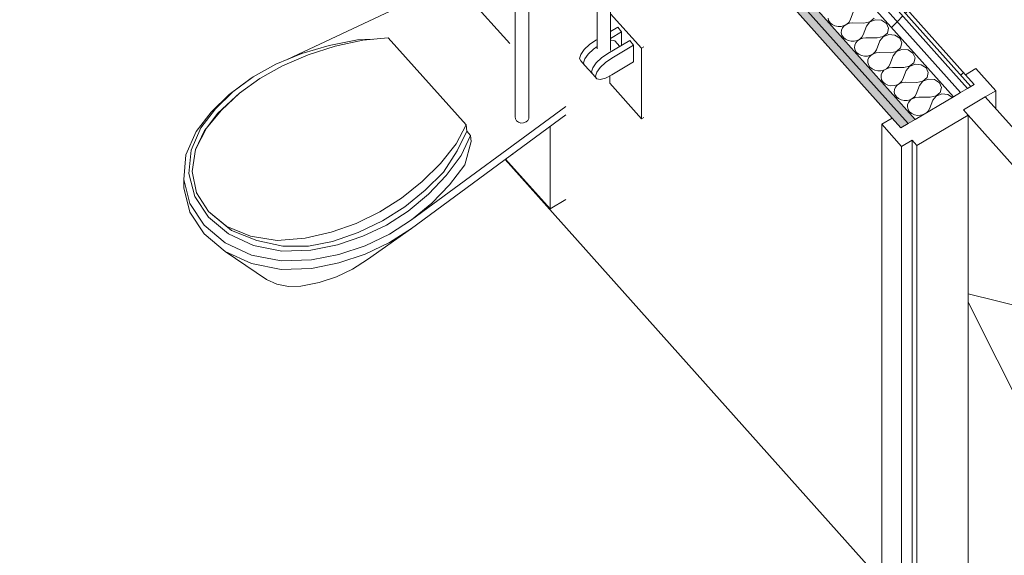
# Model space of a CAD drawing. Header units: millimetres. Extents: x -36631 to 27388, y -24993 to 6945.
# Tile 207 of 256: x 7163 to 8709, y -11969 to -11127. Entities that reach past the tile are written whole.
import ezdxf

# ---------------------------------------------------------------- set-up
doc = ezdxf.new("R2010")
doc.units = ezdxf.units.MM
doc.header["$MEASUREMENT"] = 0
doc.linetypes.add('Wipeout_Contour', pattern=[1000, 0, -1000])
for name, color, linetype in [('Nuevo_01 Sanitaris', 7, 'Continuous'), ('Nuevo_08_E_Envans secs', 7, 'Continuous'), ('Nuevo_Puertas Archicad', 7, 'Continuous')]:
    doc.layers.add(name, color=color, linetype=linetype)
for name, color, linetype, lineweight in [('Nuevo_01 Sanitaris_Pluma_Nº__1', 7, 'Continuous', 5), ('Nuevo_08_E_Envans secs_Pluma_Nº__1', 7, 'Continuous', 5), ('Nuevo_08_E_Envans secs_Pluma_Nº__47', 7, 'Continuous', 20), ('Nuevo_Puertas Archicad_Pluma_Nº__1', 7, 'Continuous', 5)]:
    doc.layers.add(name, color=color, linetype=linetype, lineweight=lineweight)
for name, color, linetype, lineweight, true_color in [('Nuevo_08_E_Envans secs_Pluma_Nº__102', 7, 'Continuous', 5, 0xcccccc), ('Nuevo_08_E_Envans secs_Pluma_Nº__171', 171, 'Continuous', 13, 0xaaaaff), ('Nuevo_08_E_Envans secs_Pluma_Nº__177', 7, 'Continuous', 15, 0xf7e046), ('Nuevo_08_E_Envans secs_Pluma_Nº__79', 7, 'Continuous', 5, 0xaaffd5), ('Nuevo_Puertas Archicad_Pluma_Nº__3', 7, 'Continuous', 5, 0xa4a4a4)]:
    doc.layers.add(name, color=color, linetype=linetype, lineweight=lineweight, true_color=true_color)
pattern_1 = [(45, (0, 0), (-183.8478, 183.8478), [195, -65]), (45, (7e-14, 183.85), (-183.8478, 183.8478), [195, -65])]

# ---------------------------------------------------------------- blocks, each defined once
blk = doc.blocks.new('*X150')
at = {"layer": 'Nuevo_08_E_Envans secs_Pluma_Nº__102', "color": 254, "linetype": 'Continuous', "lineweight": 5, "true_color": 0xcccccc}
for p, q in [((8472.4, -11114.2), (8467.2, -11128)), ((8432.6, -11124.8), (8433.6, -11128.7)), ((8433.6, -11128.7), (8435.9, -11132.2)), ((8465.1, -11131.6), (8467.2, -11128)), ((8489, -11132.8), (8498.3, -11130.8)), ((8498.4, -11130.9), (8493.2, -11137.5)), ((8498.3, -11130.8), (8505, -11125.1)), ((8507.2, -11127.5), (8498.4, -11130.9)), ((8516.8, -11128.4), (8507.2, -11127.5)), ((8524.4, -11133.3), (8516.8, -11128.4)), ((8435.9, -11132.2), (8439.3, -11135)), ((8439.3, -11135), (8443.5, -11137)), ((8443.5, -11137), (8448.3, -11138)), ((8448.3, -11138), (8453.2, -11137.9)), ((8453.2, -11137.9), (8457.8, -11136.7)), ((8453.7, -11144.1), (8453.4, -11148.1)), ((8455.3, -11140.4), (8453.7, -11144.1)), ((8458.2, -11137.1), (8455.3, -11140.4)), ((8457.8, -11136.7), (8461.9, -11134.6)), ((8462, -11134.7), (8458.2, -11137.1)), ((8461.9, -11134.6), (8465.1, -11131.6)), ((8466.5, -11133.1), (8462, -11134.7)), ((8471.3, -11132.6), (8466.5, -11133.1)), ((8489, -11132.8), (8471.3, -11132.6)), ((8493.2, -11137.5), (8487.9, -11151.3)), ((8527.7, -11140.7), (8524.4, -11133.3)), ((8525.8, -11148.4), (8527.7, -11140.7)), ((8453.4, -11148.1), (8454.4, -11152)), ((8454.4, -11152), (8456.7, -11155.5)), ((8456.7, -11155.5), (8460.1, -11158.3)), ((8460.1, -11158.3), (8464.3, -11160.3)), ((8464.3, -11160.3), (8469.1, -11161.3)), ((8469.1, -11161.3), (8473.9, -11161.2)), ((8473.9, -11161.2), (8478.6, -11160)), ((8479, -11160.4), (8476.1, -11163.7)), ((8478.6, -11160), (8482.7, -11157.9)), ((8482.8, -11158), (8479, -11160.4)), ((8482.7, -11157.9), (8485.9, -11154.9)), ((8487.3, -11156.4), (8482.8, -11158)), ((8485.9, -11154.9), (8487.9, -11151.3)), ((8492.1, -11155.9), (8487.3, -11156.4)), ((8509.8, -11156.1), (8492.1, -11155.9)), ((8513.9, -11160.8), (8508.7, -11174.6)), ((8509.8, -11156.1), (8519.1, -11154.1)), ((8519.2, -11154.2), (8513.9, -11160.8)), ((8519.1, -11154.1), (8525.8, -11148.4)), ((8527.9, -11150.8), (8519.2, -11154.2)), ((8537.6, -11151.7), (8527.9, -11150.8)), ((8545.2, -11156.6), (8537.6, -11151.7)), ((8548.5, -11164), (8545.2, -11156.6)), ((8474.5, -11167.4), (8474.2, -11171.4)), ((8474.2, -11171.4), (8475.2, -11175.3)), ((8476.1, -11163.7), (8474.5, -11167.4)), ((8475.2, -11175.3), (8477.5, -11178.8)), ((8506.7, -11178.2), (8508.7, -11174.6)), ((8530.6, -11179.4), (8539.9, -11177.4)), ((8540, -11177.5), (8534.7, -11184.1)), ((8539.9, -11177.4), (8546.5, -11171.7)), ((8548.7, -11174.1), (8540, -11177.5)), ((8546.5, -11171.7), (8548.5, -11164)), ((8558.3, -11175), (8548.7, -11174.1)), ((8565.9, -11179.9), (8558.3, -11175)), ((8477.5, -11178.8), (8480.9, -11181.6)), ((8480.9, -11181.6), (8485.1, -11183.6)), ((8485.1, -11183.6), (8489.8, -11184.6)), ((8489.8, -11184.6), (8494.7, -11184.5)), ((8494.7, -11184.5), (8499.4, -11183.3)), ((8495.3, -11190.7), (8495, -11194.7)), ((8496.9, -11187), (8495.3, -11190.7)), ((8499.7, -11183.7), (8496.9, -11187)), ((8499.4, -11183.3), (8503.5, -11181.2)), ((8503.5, -11181.2), (8499.7, -11183.7)), ((8503.5, -11181.2), (8506.7, -11178.2)), ((8508, -11179.7), (8503.5, -11181.2)), ((8512.9, -11179.2), (8508, -11179.7)), ((8530.6, -11179.4), (8512.9, -11179.2)), ((8534.7, -11184.1), (8529.5, -11197.9)), ((8569.3, -11187.3), (8565.9, -11179.9)), ((8567.3, -11195), (8569.3, -11187.3)), ((8495, -11194.7), (8496, -11198.6)), ((8496, -11198.6), (8498.3, -11202.1)), ((8498.3, -11202.1), (8501.7, -11204.9)), ((8501.7, -11204.9), (8505.9, -11206.9)), ((8505.9, -11206.9), (8510.6, -11207.9)), ((8510.6, -11207.9), (8515.5, -11207.8)), ((8515.5, -11207.8), (8520.2, -11206.6)), ((8520.5, -11207), (8517.7, -11210.3)), ((8520.2, -11206.6), (8524.2, -11204.5)), ((8524.3, -11204.5), (8520.5, -11207)), ((8524.2, -11204.5), (8527.4, -11201.4)), ((8528.8, -11203), (8524.3, -11204.5)), ((8527.4, -11201.4), (8529.5, -11197.9)), ((8533.7, -11202.5), (8528.8, -11203)), ((8551.4, -11202.7), (8533.7, -11202.5)), ((8555.5, -11207.4), (8550.3, -11221.1)), ((8551.4, -11202.7), (8560.7, -11200.7)), ((8560.8, -11200.8), (8555.5, -11207.4)), ((8560.7, -11200.7), (8567.3, -11195)), ((8569.5, -11197.4), (8560.8, -11200.8)), ((8579.1, -11198.3), (8569.5, -11197.4)), ((8586.7, -11203.2), (8579.1, -11198.3)), ((8590.1, -11210.6), (8586.7, -11203.2)), ((8516.1, -11214), (8515.8, -11218)), ((8515.8, -11218), (8516.8, -11221.9)), ((8517.7, -11210.3), (8516.1, -11214)), ((8516.8, -11221.9), (8519.1, -11225.4)), ((8548.2, -11224.7), (8550.3, -11221.1)), ((8581.5, -11224), (8588.1, -11218.3)), ((8590.3, -11220.7), (8581.6, -11224.1)), ((8588.1, -11218.3), (8590.1, -11210.6)), ((8599.9, -11221.6), (8590.3, -11220.7)), ((8607.5, -11226.5), (8599.9, -11221.6)), ((8519.1, -11225.4), (8522.5, -11228.2)), ((8522.5, -11228.2), (8526.7, -11230.2)), ((8526.7, -11230.2), (8531.4, -11231.2)), ((8531.4, -11231.2), (8536.3, -11231.1)), ((8536.3, -11231.1), (8541, -11229.9)), ((8536.9, -11237.3), (8536.5, -11241.3)), ((8538.5, -11233.6), (8536.9, -11237.3)), ((8541.3, -11230.3), (8538.5, -11233.6)), ((8541, -11229.9), (8545, -11227.7)), ((8545.1, -11227.8), (8541.3, -11230.3)), ((8545, -11227.7), (8548.2, -11224.7)), ((8549.6, -11226.3), (8545.1, -11227.8)), ((8554.5, -11225.8), (8549.6, -11226.3)), ((8572.1, -11226), (8554.5, -11225.8)), ((8576.3, -11230.7), (8571.1, -11244.4)), ((8572.1, -11226), (8581.5, -11224)), ((8581.6, -11224.1), (8576.3, -11230.7)), ((8610.8, -11233.8), (8607.5, -11226.5)), ((8608.9, -11241.6), (8610.8, -11233.8)), ((8536.5, -11241.3), (8537.6, -11245.2)), ((8537.6, -11245.2), (8539.9, -11248.7)), ((8539.9, -11248.7), (8543.3, -11251.5)), ((8543.3, -11251.5), (8547.5, -11253.5)), ((8547.5, -11253.5), (8552.2, -11254.5)), ((8552.2, -11254.5), (8557.1, -11254.4)), ((8557.1, -11254.4), (8561.7, -11253.2)), ((8562.1, -11253.6), (8559.3, -11256.9)), ((8561.7, -11253.2), (8565.8, -11251)), ((8565.9, -11251.1), (8562.1, -11253.6)), ((8565.8, -11251), (8569, -11248)), ((8570.4, -11249.6), (8565.9, -11251.1)), ((8569, -11248), (8571.1, -11244.4)), ((8575.2, -11249.1), (8570.4, -11249.6)), ((8592.9, -11249.3), (8575.2, -11249.1)), ((8597.1, -11254), (8591.9, -11267.7)), ((8592.9, -11249.3), (8602.3, -11247.3)), ((8602.3, -11247.4), (8597.1, -11254)), ((8602.3, -11247.3), (8608.9, -11241.6)), ((8611.1, -11244), (8602.3, -11247.4)), ((8620.7, -11244.9), (8611.1, -11244)), ((8628, -11249.6), (8620.7, -11244.9)), ((8557.6, -11260.6), (8557.3, -11264.6)), ((8557.3, -11264.6), (8558.4, -11268.5)), ((8559.3, -11256.9), (8557.6, -11260.6)), ((8558.4, -11268.5), (8560.7, -11272)), ((8589.8, -11271.3), (8591.9, -11267.7)), ((8560.7, -11272), (8564, -11274.8)), ((8564, -11274.8), (8568.3, -11276.8)), ((8568.3, -11276.8), (8573, -11277.8)), ((8573, -11277.8), (8577.9, -11277.7)), ((8577.9, -11277.7), (8582.3, -11276.6)), ((8587.5, -11273.5), (8589.8, -11271.3))]:
    blk.add_line(p, q, dxfattribs=at)
blk = doc.blocks.new('Elem Sección_147_1')
at = {"layer": 'Nuevo_08_E_Envans secs_Pluma_Nº__79', "linetype": 'Continuous', "lineweight": 5, "true_color": 0xaaffd5}
for points in [[(7166.5, -9731), (7174.6, -9740.1), (8558.2, -11290.8), (8569.4, -11284.2), (7177.6, -9724.4)], [(7174.6, -9740.1), (7163.4, -9746.7), (8547.1, -11297.4), (8558.2, -11290.8)]]:
    blk.add_hatch(color=121, dxfattribs=at).paths.add_polyline_path(points)
at = {"layer": 'Nuevo_08_E_Envans secs_Pluma_Nº__47', "color": 7, "linetype": 'Continuous', "lineweight": 20}
blk.add_line((7925.9, -11347), (8517, -12009.5), dxfattribs=at)
at = {"layer": 'Nuevo_08_E_Envans secs', "lineweight": 0}
blk.add_blockref('*X150', (0, 0), dxfattribs=at)
at = {"color": 254, "linetype": 'Wipeout_Contour', "lineweight": 0, "ltscale": 64389.533681}
blk.add_wipeout([(8651.8, -11235.5), (7200.1, -9608.5), (7189, -9615.1), (7197.1, -9624.2), (8640.7, -11242.1)], dxfattribs=at).dxf.layer = 'Nuevo_08_E_Envans secs'
at = {"layer": 'Nuevo_08_E_Envans secs_Pluma_Nº__177', "linetype": 'Continuous', "lineweight": 15, "true_color": 0xf7e046}
h = blk.add_hatch(dxfattribs=at)
h.set_pattern_fill('Panellat_HPL_0001', color=53, style=0, pattern_type=2)
h.set_pattern_definition(pattern_1)
h.paths.add_polyline_path([(8651.8, -11235.5), (7200.1, -9608.5), (7189, -9615.1), (7197.1, -9624.2), (8640.7, -11242.1)])
at = {"color": 254, "linetype": 'Wipeout_Contour', "lineweight": 0, "ltscale": 64418.621549}
blk.add_wipeout([(7197.1, -9624.2), (7185.9, -9630.8), (7194, -9639.9), (8629.5, -11248.7), (8640.7, -11242.1)], dxfattribs=at).dxf.layer = 'Nuevo_08_E_Envans secs'
at = {"layer": 'Nuevo_08_E_Envans secs_Pluma_Nº__177', "linetype": 'Continuous', "lineweight": 15, "true_color": 0xf7e046}
h = blk.add_hatch(dxfattribs=at)
h.set_pattern_fill('Panellat_HPL_0001', color=53, style=0, pattern_type=2)
h.set_pattern_definition(pattern_1)
h.paths.add_polyline_path([(7197.1, -9624.2), (7185.9, -9630.8), (7194, -9639.9), (8629.5, -11248.7), (8640.7, -11242.1)])
at = {"color": 254, "linetype": 'Wipeout_Contour', "lineweight": 0, "ltscale": 52356.728539}
blk.add_wipeout([(8662.1, -11229.4), (7203, -9594), (7197.8, -9597.1), (8657, -11232.4)], dxfattribs=at).dxf.layer = 'Nuevo_08_E_Envans secs'
at = {"layer": 'Nuevo_08_E_Envans secs_Pluma_Nº__171', "linetype": 'Continuous', "lineweight": 13, "true_color": 0xaaaaff}
h = blk.add_hatch(dxfattribs=at)
h.set_pattern_fill('Panellat_HPL_0001', color=161, style=0, pattern_type=2)
h.set_pattern_definition(pattern_1)
h.paths.add_polyline_path([(8662.1, -11229.4), (7203, -9594), (7197.8, -9597.1), (8657, -11232.4)])
at = {"layer": 'Nuevo_08_E_Envans secs_Pluma_Nº__1', "color": 7, "linetype": 'Continuous', "lineweight": 5}
for p, q in [((7200.1, -9608.5), (8651.8, -11235.5)), ((7201.6, -9601.3), (8657, -11232.4)), ((7197.1, -9624.2), (8640.7, -11242.1)), ((7194, -9639.9), (8629.5, -11248.7)), ((7177.6, -9724.4), (8569.4, -11284.2)), ((7174.6, -9740.1), (8558.2, -11290.8))]:
    blk.add_line(p, q, dxfattribs=at)
at = {"layer": 'Nuevo_08_E_Envans secs_Pluma_Nº__1', "color": 7, "linetype": 'Continuous', "lineweight": 5, "flags": 128}
for points in [[(7203, -9594), (8648.4, -11214), (8662.1, -11229.4)], [(7171.5, -9755.8), (8533.3, -11282), (8547.1, -11297.4)]]:
    blk.add_lwpolyline(points, dxfattribs=at)
blk = doc.blocks.new('Elem Sección_148_1')
at = {"layer": 'Nuevo_01 Sanitaris_Pluma_Nº__1', "color": 7, "linetype": 'Continuous', "lineweight": 5}
for p, q in [((8070.1, -11173), (8070.1, -10847.2)), ((8091.1, -11175.7), (8091.1, -10846.8)), ((7941.6, -11279.9), (7941.6, -10920.6)), ((7962.6, -11282.5), (7962.6, -10923.3)), ((7844.6, -11066.8), (7583.5, -11190.2)), ((7932.9, -11165.1), (7844.6, -11066.8)), ((8091.1, -11118), (8139.9, -11172.3)), ((8102.4, -11139.4), (8091.1, -11146.1)), ((8108.6, -11146.3), (8091.1, -11156.8)), ((8102.4, -11139.4), (8108.6, -11146.3)), ((8108.6, -11167.7), (8108.6, -11146.3)), ((7693.9, -11159.3), (7649.5, -11167.9)), ((7702, -11159.5), (7658.7, -11169.2)), ((7717, -11158.2), (7693.9, -11159.3)), ((7741.9, -11156.1), (7702, -11159.5)), ((7864.6, -11292.8), (7741.9, -11156.1)), ((8068.1, -11159.8), (8058.3, -11166.6)), ((8070.1, -11158.5), (8068.1, -11159.8)), ((8121.2, -11160.3), (8086.9, -11180.7)), ((8092.5, -11159.8), (8091.1, -11160.2)), ((8098.1, -11160.8), (8092.5, -11159.8)), ((8098.1, -11160.8), (8105.8, -11169.4)), ((8121.2, -11160.3), (8127.4, -11167.3)), ((7649.5, -11167.9), (7606.6, -11180.7)), ((7658.7, -11169.2), (7616.5, -11182.8)), ((8049.9, -11174.5), (8044.3, -11182.1)), ((8058.3, -11166.6), (8049.9, -11174.5)), ((8064.5, -11173.6), (8056.2, -11181.4)), ((8070.1, -11169.7), (8064.5, -11173.6)), ((8127.4, -11167.3), (8093.1, -11187.7)), ((8127.4, -11193.9), (8127.4, -11167.3)), ((8139.9, -11172.3), (8143.4, -11170.3)), ((8139.9, -11283.2), (8139.9, -11172.3)), ((7606.6, -11180.7), (7565.8, -11197.4)), ((7616.5, -11182.8), (7576.2, -11200.1)), ((8044.3, -11182.1), (8042.4, -11188.4)), ((8042.4, -11188.4), (8044.3, -11192.3)), ((8044.3, -11192.3), (8050.6, -11199.3)), ((8050.6, -11189.1), (8048.7, -11195.3)), ((8056.2, -11181.4), (8050.6, -11189.1)), ((8077, -11187.5), (8068.7, -11195.4)), ((8086.9, -11180.7), (8077, -11187.5)), ((8093.1, -11187.7), (8083.3, -11194.5)), ((7565.8, -11197.4), (7530.1, -11217.1)), ((7576.2, -11200.1), (7540.6, -11219.9)), ((8048.7, -11195.3), (8050.6, -11199.3)), ((8050.6, -11199.3), (8063.1, -11213.2)), ((8063.1, -11203), (8061.2, -11209.3)), ((8068.7, -11195.4), (8063.1, -11203)), ((8075, -11202.4), (8069.4, -11210)), ((8083.3, -11194.5), (8075, -11202.4)), ((8093.1, -11214.3), (8127.4, -11193.9)), ((7525, -11220.7), (7492.2, -11244.9)), ((7530.1, -11217.1), (7498.2, -11240.7)), ((7540.6, -11219.9), (7508.4, -11243.1)), ((7525, -11220.7), (7530.1, -11217.1)), ((8061.2, -11209.3), (8063.1, -11213.2)), ((8063.1, -11213.2), (8069.4, -11220.2)), ((8069.4, -11210), (8067.4, -11216.3)), ((8067.4, -11216.3), (8069.4, -11220.2)), ((8069.4, -11220.2), (8075, -11221.2)), ((8075, -11221.2), (8083.3, -11219.1)), ((8083.3, -11219.1), (8093.1, -11214.3)), ((8089.8, -11227.4), (8089.8, -11215.9)), ((8089.8, -11227.4), (8139.9, -11283.2)), ((7492.2, -11244.9), (7463.8, -11272.6)), ((7498.2, -11240.7), (7470.6, -11267.6)), ((7502.9, -11247.9), (7473.9, -11274.9)), ((7508.4, -11243.1), (7480.2, -11269.4)), ((7502.9, -11247.9), (7508.4, -11243.1)), ((7470.6, -11267.6), (7447.9, -11297.3)), ((7480.2, -11269.4), (7456.5, -11298.1)), ((7778.7, -11442.2), (8020.8, -11263.6)), ((7463.8, -11272.6), (7440.5, -11303.1)), ((7473.9, -11274.9), (7456.5, -11298.1)), ((7778.7, -11455.5), (8020.8, -11277)), ((7941.6, -11279.9), (7941.8, -11283.3)), ((7941.8, -11283.3), (7943.5, -11286.3)), ((7958.4, -11288.2), (7961.2, -11285.7)), ((7961.2, -11285.7), (7962.6, -11282.5)), ((8139.9, -11283.2), (8143.4, -11281.2)), ((7447.9, -11297.3), (7432.4, -11332.3)), ((7456.5, -11298.1), (7439.5, -11331.3)), ((7453.8, -11301.8), (7456.5, -11298.1)), ((7848.6, -11322.7), (7864.6, -11292.8)), ((7865.3, -11302.5), (7864.6, -11292.8)), ((7943.5, -11286.3), (7946.6, -11288.6)), ((7946.6, -11288.6), (7950.5, -11289.8)), ((7950.5, -11289.8), (7954.6, -11289.6)), ((7954.6, -11289.6), (7958.4, -11288.2)), ((7996.1, -11424.7), (7996.1, -11295.2)), ((7440.5, -11303.1), (7424.2, -11339.8)), ((7453.8, -11301.8), (7439.5, -11331.3)), ((7850.2, -11333.3), (7865.3, -11302.5)), ((7856.7, -11340.7), (7871.5, -11309.3)), ((7871.5, -11309.3), (7865.3, -11302.5)), ((7872.2, -11319), (7871.5, -11309.3)), ((7439.5, -11331.3), (7434.3, -11365.9)), ((7824, -11353.4), (7848.6, -11322.7)), ((7862.2, -11355.5), (7872.2, -11319)), ((7424.2, -11339.8), (7420.9, -11378.6)), ((7432.4, -11332.3), (7429.2, -11369.2)), ((7828.8, -11367.2), (7850.2, -11333.3)), ((7833.2, -11372.5), (7856.7, -11340.7)), ((7926.1, -11346.8), (7996.1, -11424.7)), ((7934.1, -11340.9), (7938.4, -11338.3)), ((7938.4, -11338.3), (7938.4, -11337.7)), ((7795.3, -11381.9), (7824, -11353.4)), ((7838.5, -11386.9), (7862.2, -11355.5)), ((7429.2, -11369.2), (7438.6, -11405.2)), ((7434.3, -11365.9), (7441.2, -11399.3)), ((7800.1, -11395.5), (7828.8, -11367.2)), ((7805.2, -11401.8), (7833.2, -11372.5)), ((7420.9, -11378.6), (7430.7, -11416.5)), ((7420.9, -11391.9), (7420.9, -11378.6)), ((7420.9, -11391.9), (7430.7, -11429.8)), ((7762.8, -11408), (7795.3, -11381.9)), ((7810.6, -11415.9), (7838.5, -11386.9)), ((7438.6, -11405.2), (7459.9, -11437.6)), ((7441.2, -11399.3), (7459.9, -11428.8)), ((7728.8, -11429.6), (7762.8, -11408)), ((7767.9, -11421.3), (7800.1, -11395.5)), ((7773.2, -11428.4), (7805.2, -11401.8)), ((7430.7, -11416.5), (7453.1, -11450.5)), ((7733, -11443.5), (7767.9, -11421.3)), ((7778.7, -11442.2), (7810.6, -11415.9)), ((7996.1, -11424.7), (8020.8, -11410)), ((7430.7, -11429.8), (7453.1, -11463.8)), ((7459.9, -11428.8), (7488.7, -11452.2)), ((7465.9, -11434.1), (7459.9, -11428.8)), ((7459.9, -11437.6), (7491.4, -11464)), ((7465.9, -11434.1), (7496.2, -11458.7)), ((7691.8, -11447.5), (7728.8, -11429.6)), ((7739.3, -11450.1), (7773.2, -11428.4)), ((7453.1, -11450.5), (7486.2, -11478.2)), ((7488.7, -11452.2), (7525.6, -11467.7)), ((7652.6, -11461.4), (7691.8, -11447.5)), ((7695, -11461.9), (7733, -11443.5)), ((7702, -11467.7), (7739.3, -11450.1)), ((7709.3, -11504.5), (7778.7, -11455.5)), ((7743.9, -11464.5), (7778.7, -11442.2)), ((7743.9, -11477.8), (7778.7, -11455.5)), ((7453.1, -11463.8), (7486.2, -11491.5)), ((7491.4, -11464), (7530.7, -11482.2)), ((7496.2, -11458.7), (7535.8, -11474.5)), ((7525.6, -11467.7), (7567.7, -11474.2)), ((7567.7, -11474.2), (7611.8, -11471)), ((7611.8, -11471), (7652.6, -11461.4)), ((7654.6, -11476.2), (7695, -11461.9)), ((7662.2, -11481), (7702, -11467.7)), ((7705.7, -11482.7), (7743.9, -11464.5)), ((7486.2, -11478.2), (7527.5, -11497.4)), ((7530.7, -11482.2), (7574.9, -11491)), ((7535.8, -11474.5), (7576.6, -11483.3)), ((7576.6, -11483.3), (7617, -11483.5)), ((7617, -11483.5), (7654.6, -11476.2)), ((7620.4, -11489.5), (7662.2, -11481)), ((7664.7, -11496.3), (7705.7, -11482.7)), ((7705.7, -11496), (7743.9, -11477.8)), ((7550.7, -11535.6), (7486.2, -11491.5)), ((7486.2, -11491.5), (7527.5, -11510.7)), ((7527.5, -11497.4), (7573.9, -11506.6)), ((7574.9, -11491), (7620.4, -11489.5)), ((7621.8, -11505), (7664.7, -11496.3)), ((7664.7, -11509.6), (7705.7, -11496)), ((7527.5, -11510.7), (7573.9, -11519.9)), ((7573.9, -11506.6), (7621.8, -11505)), ((7621.8, -11518.3), (7664.7, -11509.6)), ((7686.2, -11519.3), (7709.3, -11504.5)), ((7573.9, -11519.9), (7621.8, -11518.3)), ((7633.4, -11540.4), (7660.7, -11531.4)), ((7660.7, -11531.4), (7686.2, -11519.3)), ((7550.7, -11535.6), (7567.2, -11543.2)), ((7567.2, -11543.2), (7585.7, -11546.9)), ((7585.7, -11546.9), (7604.9, -11546.3)), ((7604.9, -11546.3), (7633.4, -11540.4))]:
    blk.add_line(p, q, dxfattribs=at)
blk = doc.blocks.new('Elem Sección_289_1')
at = {"layer": 'Nuevo_Puertas Archicad_Pluma_Nº__1', "color": 7, "linetype": 'Continuous', "lineweight": 5}
for p, q in [((8664.7, -11204.3), (8648.4, -11214)), ((8664.7, -11204.3), (8695.9, -11239.3)), ((8695.9, -11267.2), (8695.9, -11239.3)), ((8679.6, -11248.9), (9205.9, -11838.8)), ((8533.3, -11282), (8517, -11291.7)), ((8652.7, -11277.6), (8572, -11325.4)), ((8652.7, -11277.6), (8652.7, -12024.3)), ((8517, -11291.7), (8517, -12037.5)), ((8517, -11291.7), (8548.2, -11326.6)), ((8564.5, -11317), (8548.2, -11326.6)), ((8548.2, -12072.4), (8548.2, -11326.6)), ((8564.5, -12062.8), (8564.5, -11317)), ((8564.5, -11317), (8572, -11325.4)), ((8572, -12071.2), (8572, -11325.4))]:
    blk.add_line(p, q, dxfattribs=at)
at = {"layer": 'Nuevo_Puertas Archicad_Pluma_Nº__1', "color": 7, "linetype": 'Continuous', "lineweight": 5, "flags": 128}
for points in [[(8662.1, -11229.4), (8657, -11232.4), (8651.8, -11235.5), (8640.7, -11242.1), (8629.5, -11248.7), (8569.4, -11284.2), (8558.2, -11290.8), (8547.1, -11297.4)], [(8695.9, -11239.3), (8679.6, -11248.9), (8645.2, -11269.2)], [(8645.2, -11269.2), (8652.7, -11277.6), (9164.1, -11850.7), (9171.5, -11859.1)]]:
    blk.add_lwpolyline(points, dxfattribs=at)
at = {"layer": 'Nuevo_Puertas Archicad_Pluma_Nº__3', "color": 253, "linetype": 'Continuous', "lineweight": 5, "true_color": 0xa4a4a4}
for p, q in [((8974.1, -11638), (8652.6, -11558.4)), ((8908.9, -12082.3), (8652.6, -11571.4))]:
    blk.add_line(p, q, dxfattribs=at)

msp = doc.modelspace()

# ---------------------------------------------------------------- block references
at = {"layer": 'Nuevo_08_E_Envans secs', "lineweight": 0}
msp.add_blockref('Elem Sección_147_1', (0, 0), dxfattribs=at)

# ---------------------------------------------------------------- next in the draw order: block references
at = {"layer": 'Nuevo_01 Sanitaris', "lineweight": 0}
msp.add_blockref('Elem Sección_148_1', (0, 0), dxfattribs=at)
at = {"layer": 'Nuevo_Puertas Archicad', "lineweight": 0}
msp.add_blockref('Elem Sección_289_1', (0, 0), dxfattribs=at)

doc.saveas('drawing.dxf')
